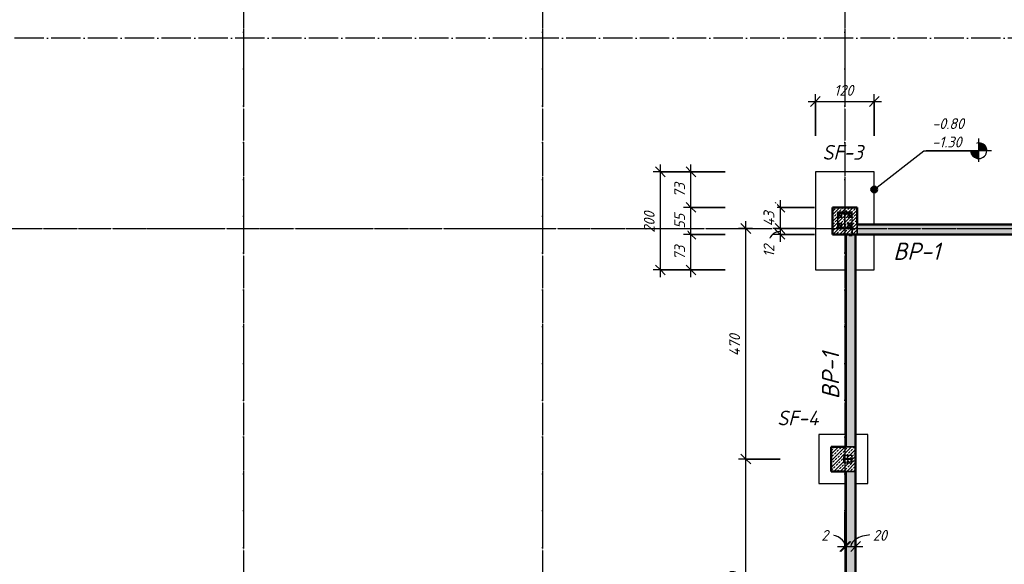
# Model space of a CAD drawing. Header units: millimetres. Extents: x -31438 to 37438, y -24900 to 14894.
# Tile 10 of 16: x 261 to 20334, y -14808 to -3708. Entities that reach past the tile are written whole.
import ezdxf

# ---------------------------------------------------------------- set-up
doc = ezdxf.new("R2010")
doc.units = ezdxf.units.MM
doc.linetypes.add('ACAD_ISO04W100', pattern=[30, 24, -3, 0, -3])
doc.linetypes.add('Linia osi', pattern=[14, 6, -3, 2, -3])
for name, color, linetype, lineweight in [('A-ANNO-DIMS', 211, 'Continuous', 20), ('A-ANNO-DIMS-100', 211, 'Continuous', 20), ('A-WALL', 113, 'Continuous', 25), ('A-WALL-PATT', 111, 'Continuous', 50), ('G-ANNO-DIMS', 111, 'Continuous', 20), ('G-ANNO-TEXT', 231, 'Continuous', 20), ('S-FNDN', 32, 'Continuous', 25), ('S-FNDN-IDEN', 2, 'Continuous', 25), ('S-GRID', 1, 'Continuous', 20)]:
    doc.layers.add(name, color=color, linetype=linetype, lineweight=lineweight)
for name, color, linetype in [('AS_Belki', 142, 'Continuous'), ('AS_Blachy', 30, 'Continuous'), ('AS_Siatki', 72, 'Continuous')]:
    doc.layers.add(name, color=color, linetype=linetype)
doc.styles.add('GOST Common_I', font='GOST_Common Italic.ttf', dxfattribs={"height": 220})
doc.styles.add('GOST Common_I_1', font='GOST_Common Italic.ttf', dxfattribs={"height": 350})
doc.styles.add('GOST Common_I_2', font='GOST_Common Italic.ttf', dxfattribs={"height": 300})
doc.dimstyles.new('Zasieczka', dxfattribs={"dimscale": 304.8, "dimtxt": 221.257299, "dimasz": 0.656168, "dimexe": 0.492126, "dimexo": 0.0625, "dimgap": 0.164042, "dimtad": 1, "dimdec": 0, "dimlfac": 0.1, "dimzin": 0, "dimdsep": 46, "dimtxsty": 'GOST Common_I', "dimblk1": 'OBLIQUE', "dimblk2": 'OBLIQUE', "dimsah": 1, "dimcen": 0.09, "dimdle": 0.492126, "dimadec": 1, "dimazin": 0, "dimtfac": 1, "dimtdec": 4, "dimtix": 1, "dimtmove": 0, "dimatfit": 3, "dimfxl": 2.296588, "dimfxlon": 1, "dimtvp": 1, "dimtfill": 1, "dimtolj": 1, "dimtzin": 0, "dimlwd": 25, "dimlwe": 25, "dimarcsym": 2})
doc.dimstyles.new('Zasieczka_1', dxfattribs={"dimscale": 304.8, "dimtxt": 221.257299, "dimasz": 0.656168, "dimexe": 0.492126, "dimexo": 0.0625, "dimgap": 0.164042, "dimtad": 1, "dimdec": 0, "dimlfac": 0.1, "dimzin": 0, "dimdsep": 46, "dimtxsty": 'GOST Common_I', "dimblk1": 'OBLIQUE', "dimblk2": 'OBLIQUE', "dimsah": 1, "dimcen": 0.09, "dimdle": 0.492126, "dimadec": 1, "dimazin": 0, "dimtfac": 1, "dimtdec": 4, "dimtix": 1, "dimtmove": 1, "dimatfit": 3, "dimfxl": 2.296588, "dimfxlon": 1, "dimtvp": 1, "dimtfill": 1, "dimtolj": 1, "dimtzin": 0, "dimlwd": 25, "dimlwe": 25, "dimarcsym": 2})
pattern_1 = [(45, (0, 0), (-67.35192, 67.35192), []), (45, (67.35, 0), (-67.35192, 67.35192), [47.625, -23.812])]

# ---------------------------------------------------------------- blocks, each defined once
blk = doc.blocks.new('DIMBLOCK79-Fundamenty')
at = {"layer": 'A-ANNO-DIMS-100', "lineweight": 35, "transparency": 16777216}
for p, q in [((13945, -8084), (13845, -7984)), ((13945, -8084), (14045, -8184)), ((13945, -8809), (13845, -8709)), ((13945, -8809), (14045, -8909))]:
    blk.add_line(p, q, dxfattribs=at)
at = {"layer": 'A-ANNO-DIMS-100', "lineweight": 25, "transparency": 16777216}
for p, q in [((14645, -8084), (13795, -8084)), ((13945, -8959), (13945, -8084)), ((13945, -8084), (14645, -8084)), ((14645, -8809), (13795, -8809)), ((13945, -8809), (14645, -8809))]:
    blk.add_line(p, q, dxfattribs=at)
at = {"layer": 'A-ANNO-DIMS-100', "color": 0, "lineweight": 25, "transparency": 16777216, "insert": (13607, -8608), "char_height": 220, "width": 387.01, "attachment_point": 1, "rotation": 90, "line_spacing_factor": 1.022761, "style": 'GOST Common_I', "bg_fill": 3, "box_fill_scale": 1.25, "bg_fill_color": 256, "bg_fill_true_color": 13158600, "bg_fill_transparency": 0}
blk.add_mtext('73', dxfattribs=at)
blk = doc.blocks.new('_Oblique')
at = {"color": 0, "linetype": 'ByBlock', "lineweight": -2}
blk.add_line((-0.5, -0.5), (0.5, 0.5), dxfattribs=at)
blk = doc.blocks.new('DIMBLOCK80-Fundamenty')
at = {"layer": 'A-ANNO-DIMS-100', "lineweight": 25, "transparency": 16777216}
for p, q in [((14645, -7534), (13795, -7534)), ((13945, -8084), (13945, -7534)), ((13945, -7534), (14645, -7534)), ((14645, -8084), (13795, -8084)), ((13945, -8084), (14645, -8084))]:
    blk.add_line(p, q, dxfattribs=at)
at = {"layer": 'A-ANNO-DIMS-100', "lineweight": 35, "transparency": 16777216}
for p, q in [((13945, -7534), (13845, -7434)), ((13945, -7534), (14045, -7634)), ((13945, -8084), (13845, -7984)), ((13945, -8084), (14045, -8184))]:
    blk.add_line(p, q, dxfattribs=at)
at = {"layer": 'A-ANNO-DIMS-100', "color": 0, "lineweight": 25, "transparency": 16777216, "insert": (13607, -7970), "char_height": 220, "width": 387.01, "attachment_point": 1, "rotation": 90, "line_spacing_factor": 1.022761, "style": 'GOST Common_I', "bg_fill": 3, "box_fill_scale": 1.25, "bg_fill_color": 256, "bg_fill_true_color": 13158600, "bg_fill_transparency": 0}
blk.add_mtext('55', dxfattribs=at)
blk = doc.blocks.new('DIMBLOCK81-Fundamenty')
at = {"layer": 'A-ANNO-DIMS-100', "lineweight": 25, "transparency": 16777216}
for p, q in [((14645, -6809), (13795, -6809)), ((13945, -7534), (13945, -6659)), ((13945, -6809), (14645, -6809)), ((14645, -7534), (13795, -7534)), ((13945, -7534), (14645, -7534))]:
    blk.add_line(p, q, dxfattribs=at)
at = {"layer": 'A-ANNO-DIMS-100', "lineweight": 35, "transparency": 16777216}
for p, q in [((13945, -6809), (13845, -6709)), ((13945, -6809), (14045, -6909)), ((13945, -7534), (13845, -7434)), ((13945, -7534), (14045, -7634))]:
    blk.add_line(p, q, dxfattribs=at)
at = {"layer": 'A-ANNO-DIMS-100', "color": 0, "lineweight": 25, "transparency": 16777216, "insert": (13607, -7333), "char_height": 220, "width": 387.01, "attachment_point": 1, "rotation": 90, "line_spacing_factor": 1.022761, "style": 'GOST Common_I', "bg_fill": 3, "box_fill_scale": 1.25, "bg_fill_color": 256, "bg_fill_true_color": 13158600, "bg_fill_transparency": 0}
blk.add_mtext('73', dxfattribs=at)
blk = doc.blocks.new('DIMBLOCK82-Fundamenty')
at = {"layer": 'A-ANNO-DIMS-100', "lineweight": 25, "transparency": 16777216}
for p, q in [((15763, -7384), (15763, -7964)), ((16463, -7534), (15613, -7534)), ((15763, -7534), (16463, -7534)), ((16463, -7964), (15613, -7964)), ((15763, -7964), (16463, -7964))]:
    blk.add_line(p, q, dxfattribs=at)
at = {"layer": 'A-ANNO-DIMS-100', "lineweight": 35, "transparency": 16777216}
for p, q in [((15763, -7534), (15663, -7434)), ((15763, -7534), (15863, -7634)), ((15763, -7964), (15663, -7864)), ((15763, -7964), (15863, -8064))]:
    blk.add_line(p, q, dxfattribs=at)
at = {"layer": 'A-ANNO-DIMS-100', "color": 0, "lineweight": 25, "transparency": 16777216, "insert": (15425, -7921), "char_height": 220, "width": 414.01, "attachment_point": 1, "rotation": 90, "line_spacing_factor": 1.022761, "style": 'GOST Common_I', "bg_fill": 3, "box_fill_scale": 1.25, "bg_fill_color": 256, "bg_fill_true_color": 13158600, "bg_fill_transparency": 0}
blk.add_mtext('43', dxfattribs=at)
blk = doc.blocks.new('DIMBLOCK83-Fundamenty')
at = {"layer": 'A-ANNO-DIMS-100', "lineweight": 25, "transparency": 16777216}
for p, q in [((16463, -7964), (15613, -7964)), ((15763, -7964), (15763, -8234)), ((15763, -7964), (16463, -7964)), ((16463, -8084), (15613, -8084)), ((15763, -8084), (16463, -8084))]:
    blk.add_line(p, q, dxfattribs=at)
at = {"layer": 'A-ANNO-DIMS-100', "lineweight": 35, "transparency": 16777216}
for p, q in [((15763, -7964), (15663, -7864)), ((15763, -8084), (15663, -7984)), ((15763, -7964), (15863, -8064)), ((15763, -8084), (15863, -8184))]:
    blk.add_line(p, q, dxfattribs=at)
at = {"layer": 'A-ANNO-DIMS-100', "lineweight": 25, "transparency": 16777216}
blk.add_ellipse((15763, -8272), major_axis=(0, 248), ratio=0.956982, start_param=0, end_param=1.570796, dxfattribs=at)
at = {"layer": 'A-ANNO-DIMS-100', "color": 0, "lineweight": 25, "transparency": 16777216, "insert": (15425, -8546), "char_height": 220, "width": 328.51, "attachment_point": 1, "rotation": 90, "line_spacing_factor": 1.022761, "style": 'GOST Common_I', "bg_fill": 3, "box_fill_scale": 1.25, "bg_fill_color": 256, "bg_fill_true_color": 13158600, "bg_fill_transparency": 0}
blk.add_mtext('12', dxfattribs=at)
blk = doc.blocks.new('DIMBLOCK84-Fundamenty')
at = {"layer": 'A-ANNO-DIMS-100', "lineweight": 25, "transparency": 16777216}
for p, q in [((16333, -5375), (17833, -5375)), ((16483, -6075), (16483, -5225)), ((16483, -5375), (16483, -6075)), ((17683, -6075), (17683, -5225)), ((17683, -5375), (17683, -6075))]:
    blk.add_line(p, q, dxfattribs=at)
at = {"layer": 'A-ANNO-DIMS-100', "lineweight": 35, "transparency": 16777216}
for p, q in [((16483, -5375), (16383, -5475)), ((16483, -5375), (16583, -5275)), ((17683, -5375), (17583, -5475)), ((17683, -5375), (17783, -5275))]:
    blk.add_line(p, q, dxfattribs=at)
at = {"layer": 'A-ANNO-DIMS-100', "color": 0, "lineweight": 25, "transparency": 16777216, "insert": (16865, -5038), "char_height": 220, "width": 522.02, "attachment_point": 1, "line_spacing_factor": 1.022761, "style": 'GOST Common_I', "bg_fill": 3, "box_fill_scale": 1.25, "bg_fill_color": 256, "bg_fill_true_color": 13158600, "bg_fill_transparency": 0}
blk.add_mtext('120', dxfattribs=at)
blk = doc.blocks.new('DIMBLOCK91-Fundamenty')
at = {"layer": 'A-ANNO-DIMS-100', "lineweight": 25, "transparency": 16777216}
for p, q in [((17083, -13747), (17083, -14597)), ((17083, -14447), (17083, -13747)), ((17103, -13747), (17103, -14597)), ((17103, -14447), (17103, -13747)), ((16933, -14447), (17103, -14447))]:
    blk.add_line(p, q, dxfattribs=at)
at = {"layer": 'A-ANNO-DIMS-100', "lineweight": 35, "transparency": 16777216}
for p, q in [((17083, -14447), (16983, -14547)), ((17103, -14447), (17003, -14547)), ((17083, -14447), (17183, -14347)), ((17103, -14447), (17203, -14347))]:
    blk.add_line(p, q, dxfattribs=at)
at = {"layer": 'A-ANNO-DIMS-100', "lineweight": 25, "transparency": 16777216}
blk.add_ellipse((16763, -14447), major_axis=(329, 0), ratio=0.721054, start_param=0, end_param=1.570796, dxfattribs=at)
at = {"layer": 'A-ANNO-DIMS-100', "color": 0, "lineweight": 25, "transparency": 16777216, "insert": (16602, -14109), "char_height": 220, "width": 193.51, "attachment_point": 1, "line_spacing_factor": 1.022761, "style": 'GOST Common_I', "bg_fill": 3, "box_fill_scale": 1.25, "bg_fill_color": 256, "bg_fill_true_color": 13158600, "bg_fill_transparency": 0}
blk.add_mtext('\\fGOST Common|b0|i1|c238|p34|;2', dxfattribs=at)
blk = doc.blocks.new('DIMBLOCK92-Fundamenty')
at = {"layer": 'A-ANNO-DIMS-100', "lineweight": 25, "transparency": 16777216}
for p, q in [((17103, -13747), (17103, -14597)), ((17103, -14447), (17103, -13747)), ((17303, -13747), (17303, -14597)), ((17303, -14447), (17303, -13747)), ((17103, -14447), (17453, -14447))]:
    blk.add_line(p, q, dxfattribs=at)
at = {"layer": 'A-ANNO-DIMS-100', "lineweight": 35, "transparency": 16777216}
for p, q in [((17103, -14447), (17003, -14547)), ((17103, -14447), (17203, -14347)), ((17303, -14447), (17203, -14547)), ((17303, -14447), (17403, -14347))]:
    blk.add_line(p, q, dxfattribs=at)
at = {"layer": 'A-ANNO-DIMS-100', "lineweight": 25, "transparency": 16777216}
blk.add_ellipse((17653, -14447), major_axis=(450, 0), ratio=0.527412, start_param=1.570796, end_param=3.141593, dxfattribs=at)
at = {"layer": 'A-ANNO-DIMS-100', "color": 0, "lineweight": 25, "transparency": 16777216, "insert": (17653, -14109), "char_height": 220, "width": 387.01, "attachment_point": 1, "line_spacing_factor": 1.022761, "style": 'GOST Common_I', "bg_fill": 3, "box_fill_scale": 1.25, "bg_fill_color": 256, "bg_fill_true_color": 13158600, "bg_fill_transparency": 0}
blk.add_mtext('20', dxfattribs=at)
blk = doc.blocks.new('DIMBLOCK97-Fundamenty')
at = {"layer": 'A-ANNO-DIMS-100', "lineweight": 25, "transparency": 16777216}
for p, q in [((14023, -6809), (13173, -6809)), ((13323, -8959), (13323, -6659)), ((13323, -6809), (14023, -6809)), ((14023, -8809), (13173, -8809)), ((13323, -8809), (14023, -8809))]:
    blk.add_line(p, q, dxfattribs=at)
at = {"layer": 'A-ANNO-DIMS-100', "lineweight": 35, "transparency": 16777216}
for p, q in [((13323, -6809), (13223, -6709)), ((13323, -6809), (13423, -6909)), ((13323, -8809), (13223, -8709)), ((13323, -8809), (13423, -8909))]:
    blk.add_line(p, q, dxfattribs=at)
at = {"layer": 'A-ANNO-DIMS-100', "color": 0, "lineweight": 25, "transparency": 16777216, "insert": (12985, -8051), "char_height": 220, "width": 580.52, "attachment_point": 1, "rotation": 90, "line_spacing_factor": 1.022761, "style": 'GOST Common_I', "bg_fill": 3, "box_fill_scale": 1.25, "bg_fill_color": 256, "bg_fill_true_color": 13158600, "bg_fill_transparency": 0}
blk.add_mtext('200', dxfattribs=at)
blk = doc.blocks.new('DIMBLOCK98-Fundamenty')
at = {"layer": 'A-ANNO-DIMS-100', "lineweight": 35, "transparency": 16777216}
for p, q in [((15065, -12664), (14965, -12564)), ((15065, -12664), (15165, -12764)), ((15065, -17664), (14965, -17564)), ((15065, -17664), (15165, -17764))]:
    blk.add_line(p, q, dxfattribs=at)
at = {"layer": 'A-ANNO-DIMS-100', "lineweight": 25, "transparency": 16777216}
for p, q in [((15765, -12664), (14915, -12664)), ((15065, -17814), (15065, -12664)), ((15065, -12664), (15765, -12664)), ((14365, -17664), (15215, -17664)), ((15065, -17664), (14365, -17664))]:
    blk.add_line(p, q, dxfattribs=at)
at = {"layer": 'A-ANNO-DIMS-100', "color": 0, "lineweight": 25, "transparency": 16777216, "insert": (14727, -15406), "char_height": 220, "width": 580.52, "attachment_point": 1, "rotation": 90, "line_spacing_factor": 1.022761, "style": 'GOST Common_I', "bg_fill": 3, "box_fill_scale": 1.25, "bg_fill_color": 256, "bg_fill_true_color": 13158600, "bg_fill_transparency": 0}
blk.add_mtext('500', dxfattribs=at)
blk = doc.blocks.new('DIMBLOCK99-Fundamenty')
at = {"layer": 'A-ANNO-DIMS-100', "lineweight": 25, "transparency": 16777216}
for p, q in [((15065, -12664), (15065, -7814)), ((15200, -7964), (14915, -7964)), ((15065, -7964), (15200, -7964)), ((15765, -12664), (14915, -12664)), ((15065, -12664), (15765, -12664))]:
    blk.add_line(p, q, dxfattribs=at)
at = {"layer": 'A-ANNO-DIMS-100', "lineweight": 35, "transparency": 16777216}
for p, q in [((15065, -7964), (14965, -7864)), ((15065, -7964), (15165, -8064)), ((15065, -12664), (14965, -12564)), ((15065, -12664), (15165, -12764))]:
    blk.add_line(p, q, dxfattribs=at)
at = {"layer": 'A-ANNO-DIMS-100', "color": 0, "lineweight": 25, "transparency": 16777216, "insert": (14727, -10567), "char_height": 220, "width": 607.52, "attachment_point": 1, "rotation": 90, "line_spacing_factor": 1.022761, "style": 'GOST Common_I', "bg_fill": 3, "box_fill_scale": 1.25, "bg_fill_color": 256, "bg_fill_true_color": 13158600, "bg_fill_transparency": 0}
blk.add_mtext('470', dxfattribs=at)
blk = doc.blocks.new('Rzędne punktów - Etyk_Wymiar punktowy_Rzędna - Koło pełne-1053112-Fundamenty')
at = {"layer": 'G-ANNO-DIMS'}
h = blk.add_hatch(color=256, dxfattribs=at)
edge = h.paths.add_edge_path(flags=0)
edge.add_line((0, 0), (-1.6, 0))
edge.add_arc((0, 0), 1.6, 90, 180, ccw=False)
edge.add_line((0, 1.6), (0, 0))
h = blk.add_hatch(color=256, dxfattribs=at)
edge = h.paths.add_edge_path(flags=0)
edge.add_line((0, 0), (1.6, 0))
edge.add_arc((0, 0), 1.6, 270, 360, ccw=False)
edge.add_line((0, -1.6), (0, 0))
at = {"layer": 'G-ANNO-DIMS', "lineweight": 25}
for p, q in [((0, -2.29), (0, 2.51)), ((-2.56, 0), (10.75, 0))]:
    blk.add_line(p, q, dxfattribs=at)
blk.add_circle((0, 0), 1.6, dxfattribs=at)
for start, end in [(90, 180), (270, 360)]:
    blk.add_arc((0, 0), 1.6, start, end, dxfattribs=at)
blk = doc.blocks.new('A$Cf25111cd')
at = {"layer": 'AS_Belki', "linetype": 'Continuous', "ltscale": 0.25}
for p, q in [((-242.49, -4.68), (-245.49, -4.68)), ((-245.49, -4.68), (-245.49, -4.84)), ((-245.49, -4.84), (-244.31, -4.84)), ((-244.04, -5.11), (-244.04, -7.54)), ((-243.94, -7.54), (-243.94, -5.11)), ((-243.67, -4.84), (-242.49, -4.84)), ((-242.49, -4.84), (-242.49, -4.68)), ((-244.31, -7.81), (-245.49, -7.81)), ((-245.49, -7.81), (-245.49, -7.98)), ((-245.49, -7.98), (-242.49, -7.98)), ((-242.49, -7.81), (-243.67, -7.81)), ((-243.09, -7.98), (-243.09, -8.01)), ((-243.09, -8.01), (-242.52, -8.01)), ((-242.52, -8.01), (-242.52, -9.35)), ((-242.49, -7.98), (-242.49, -7.81)), ((-242.49, -9.38), (-242.49, -7.98)), ((-242.52, -9.35), (-243.09, -9.35)), ((-243.09, -9.35), (-243.09, -9.38)), ((-243.09, -9.38), (-242.49, -9.38)), ((-244.21, -54.52), (-244.29, -54.52)), ((-244.29, -54.52), (-244.29, -55.43)), ((-244.29, -55.43), (-244.21, -55.43)), ((-244.21, -54.86), (-244.21, -54.52)), ((-244.21, -55.43), (-244.21, -55.09)), ((-242.66, -54.95), (-244.12, -54.95)), ((-244.12, -55), (-242.66, -55)), ((-242.49, -54.52), (-242.57, -54.52)), ((-242.57, -54.52), (-242.57, -54.86)), ((-242.57, -55.09), (-242.57, -55.43)), ((-242.57, -55.43), (-242.49, -55.43)), ((-242.49, -55.43), (-242.49, -54.52))]:
    blk.add_line(p, q, dxfattribs=at)
at = {"layer": 'AS_Belki', "linetype": 'Continuous', "ltscale": 0.25, "extrusion": (0, 0, -1)}
for centre, start, end in [((244.31, -5.11), 90, 180), ((243.67, -5.11), 0, 90), ((244.31, -7.54), 180, 270), ((243.67, -7.54), 270, 0)]:
    blk.add_arc(centre, 0.27, start, end, dxfattribs=at)
at = {"layer": 'AS_Belki', "linetype": 'Continuous', "ltscale": 0.25, "extrusion": (1.26319e-14, 5.23229e-15, -1)}
blk.add_arc((244.12, -54.86), 0.09, 270, 0, dxfattribs=at)
at = {"layer": 'AS_Belki', "linetype": 'Continuous', "ltscale": 0.25, "extrusion": (1.26319e-14, -5.23229e-15, -1)}
blk.add_arc((244.12, -55.09), 0.09, 0, 90, dxfattribs=at)
at = {"layer": 'AS_Belki', "linetype": 'Continuous', "ltscale": 0.25, "extrusion": (-5.23229e-15, 1.26319e-14, -1)}
blk.add_arc((242.66, -54.86), 0.09, 180, 270, dxfattribs=at)
at = {"layer": 'AS_Belki', "linetype": 'Continuous', "ltscale": 0.25, "extrusion": (-5.23229e-15, -1.26319e-14, -1)}
blk.add_arc((242.66, -55.09), 0.09, 90, 180, dxfattribs=at)
at = {"layer": 'AS_Blachy', "linetype": 'Continuous', "ltscale": 0.25}
for p, q in [((-245.49, -4.84), (-245.49, -7.81)), ((-244.62, -4.95), (-245.37, -4.95)), ((-245.37, -4.95), (-245.37, -5.7)), ((-245.37, -5.7), (-244.62, -5.7)), ((-244.62, -5.7), (-244.62, -4.95)), ((-242.62, -4.95), (-243.37, -4.95)), ((-243.37, -4.95), (-243.37, -5.7)), ((-243.37, -5.7), (-242.62, -5.7)), ((-242.62, -5.7), (-242.62, -4.95)), ((-242.49, -7.81), (-242.49, -4.84)), ((-244.62, -6.95), (-245.37, -6.95)), ((-245.37, -6.95), (-245.37, -7.7)), ((-245.37, -7.7), (-244.62, -7.7)), ((-244.62, -7.7), (-244.62, -6.95)), ((-242.62, -6.95), (-243.37, -6.95)), ((-243.37, -6.95), (-243.37, -7.7)), ((-243.37, -7.7), (-242.62, -7.7)), ((-242.62, -7.7), (-242.62, -6.95)), ((-242.56, -54.22), (-244.22, -54.22)), ((-244.22, -54.22), (-244.22, -54.52)), ((-244.22, -55.43), (-244.22, -55.73)), ((-244.22, -55.73), (-242.56, -55.73)), ((-242.56, -54.52), (-242.56, -54.22)), ((-242.56, -55.73), (-242.56, -55.43))]:
    blk.add_line(p, q, dxfattribs=at)
for centre, radius in [((-244.99, -5.33), 0.16), ((-242.99, -5.33), 0.16), ((-244.99, -7.33), 0.16), ((-242.99, -7.33), 0.16), ((-243.39, -54.48), 0.09), ((-243.39, -55.48), 0.09)]:
    blk.add_circle(centre, radius, dxfattribs=at)
at = {"layer": 'AS_Siatki', "color": 20, "linetype": 'ACAD_ISO04W100', "ltscale": 0.25}
for p, q in [((-366.59, 188.81), (-366.59, -142.68)), ((-305.59, 188.81), (-305.59, -142.68)), ((-243.99, 188.81), (-243.99, -142.68)), ((-62.24, 30.82), (-704.54, 30.82)), ((-707.4, -7.98), (-88.71, -7.98))]:
    blk.add_line(p, q, dxfattribs=at)

msp = doc.modelspace()

# ---------------------------------------------------------------- hatches: boundary and pattern name
at = {"layer": 'A-WALL-PATT', "lineweight": 20}
h = msp.add_hatch(dxfattribs=at)
h.set_pattern_fill('FP_3', color=256, style=0, pattern_type=2)
h.set_pattern_definition(pattern_1)
h.paths.add_polyline_path([(17332.6, -8083.9), (22912.6, -8083.9), (22912.6, -7883.9), (17332.6, -7883.9)], flags=0)
h.paths.add_polyline_path([(28802.6, -8083.9), (28802.6, -7883.9), (23412.6, -7883.9), (23412.6, -8083.9)], flags=0)
h = msp.add_hatch(dxfattribs=at)
h.set_pattern_fill('FP_3', color=256, style=0, pattern_type=2)
h.set_pattern_definition(pattern_1)
h.paths.add_polyline_path([(17302.6, -17235.2), (17302.6, -12913.9), (17102.6, -12913.9), (17102.6, -17235.2)], flags=0)
h.paths.add_polyline_path([(17302.6, -12413.9), (17302.6, -8083.9), (17102.6, -8083.9), (17102.6, -12413.9)], flags=0)
at = {"layer": 'G-ANNO-DIMS', "lineweight": 50}
h = msp.add_hatch(color=256, dxfattribs=at)
edge = h.paths.add_edge_path(flags=0)
edge.add_arc((17682.6, -7167.9), 60, 0, 360)
at = {"layer": 'S-FNDN', "lineweight": 20}
h = msp.add_hatch(dxfattribs=at)
h.set_pattern_fill('FP_3', color=256, style=0, pattern_type=2)
h.set_pattern_definition(pattern_1)
h.paths.add_polyline_path([(17102.6, -8083.9), (17332.6, -8083.9), (17332.6, -7533.9), (16832.6, -7533.9), (16832.6, -8083.9)], flags=0)
h = msp.add_hatch(dxfattribs=at)
h.set_pattern_fill('FP_3', color=256, style=0, pattern_type=2)
h.set_pattern_definition(pattern_1)
h.paths.add_polyline_path([(16802.6, -12913.9), (17302.6, -12913.9), (17302.6, -12413.9), (16802.6, -12413.9)], flags=0)

# ---------------------------------------------------------------- linework, layer by layer
at = {"layer": 'A-WALL', "lineweight": 50}
for p, q in [((22912.6, -7883.9), (17332.6, -7883.9)), ((17102.6, -8083.9), (17102.6, -12413.9)), ((17302.6, -8083.9), (17102.6, -8083.9)), ((17302.6, -12413.9), (17302.6, -8083.9)), ((17332.6, -8083.9), (22912.6, -8083.9)), ((17102.6, -12913.9), (17102.6, -17235.2)), ((17302.6, -17235.2), (17302.6, -12913.9))]:
    msp.add_line(p, q, dxfattribs=at)
at = {"layer": 'A-WALL'}
for p, q in [((17332.6, -7883.9), (17332.6, -8083.9)), ((17102.6, -12413.9), (17302.6, -12413.9)), ((17302.6, -12913.9), (17102.6, -12913.9))]:
    msp.add_line(p, q, dxfattribs=at)
at = {"layer": 'G-ANNO-DIMS', "lineweight": 25}
for p, q in [((17682.6, -7167.9), (18692.5, -6378.9)), ((18692.5, -6378.9), (19815.6, -6378.9))]:
    msp.add_line(p, q, dxfattribs=at)
at = {"layer": 'G-ANNO-DIMS', "lineweight": 50}
msp.add_circle((17682.6, -7167.9), 60, dxfattribs=at)
at = {"layer": 'S-FNDN'}
for p, q in [((17682.6, -6808.9), (16482.6, -6808.9)), ((16482.6, -6808.9), (16482.6, -8808.9)), ((17682.6, -7883.9), (17682.6, -6808.9)), ((17332.6, -8083.9), (17332.6, -7883.9)), ((17682.6, -8808.9), (17682.6, -8083.9)), ((16482.6, -8808.9), (17102.6, -8808.9)), ((17302.6, -8808.9), (17682.6, -8808.9)), ((16552.6, -12163.9), (16552.6, -13163.9)), ((17102.6, -12163.9), (16552.6, -12163.9)), ((17552.6, -12163.9), (17302.6, -12163.9)), ((17552.6, -13163.9), (17552.6, -12163.9)), ((17302.6, -12413.9), (17102.6, -12413.9)), ((17102.6, -12913.9), (17302.6, -12913.9)), ((16552.6, -13163.9), (17102.6, -13163.9)), ((17302.6, -13163.9), (17552.6, -13163.9))]:
    msp.add_line(p, q, dxfattribs=at)
at = {"layer": 'S-FNDN', "lineweight": 50}
for p, q in [((17332.6, -7533.9), (16832.6, -7533.9)), ((16832.6, -7533.9), (16832.6, -8083.9)), ((17332.6, -7883.9), (17332.6, -7533.9)), ((16832.6, -8083.9), (17332.6, -8083.9)), ((17102.6, -12413.9), (16802.6, -12413.9)), ((16802.6, -12413.9), (16802.6, -12913.9)), ((17302.6, -12913.9), (17302.6, -12413.9)), ((16802.6, -12913.9), (17102.6, -12913.9))]:
    msp.add_line(p, q, dxfattribs=at)
at = {"layer": 'S-GRID', "linetype": 'Linia osi', "lineweight": 25}
for p, q in [((4822.6, 10465.2), (4822.6, -23284.6)), ((10922.6, 10465.2), (10922.6, -23284.6)), ((17082.6, 10465.2), (17082.6, -23284.6)), ((-26976.3, -7963.9), (34110.5, -7963.9))]:
    msp.add_line(p, q, dxfattribs=at)

# ---------------------------------------------------------------- block references
at = {"layer": 'G-ANNO-DIMS', "lineweight": 25, "extrusion": (0, 0, -1), "xscale": 99.99999999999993, "yscale": 99.99999999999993, "zscale": 99.99999999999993}
msp.add_blockref('Rzędne punktów - Etyk_Wymiar punktowy_Rzędna - Koło pełne-1053112-Fundamenty', (-19815.6, -6378.9), dxfattribs=at)

# ---------------------------------------------------------------- texts
at = {"layer": 'G-ANNO-TEXT', "color": 7, "lineweight": 25, "insert": (18071.3, -8253.5), "char_height": 350, "width": 1250.632, "attachment_point": 1, "style": 'GOST Common_I_1'}
msp.add_mtext('BP-1', dxfattribs=at)
at = {"layer": 'G-ANNO-TEXT', "color": 7, "lineweight": 25, "insert": (16617.5, -11442.2), "char_height": 350, "width": 1250.632, "attachment_point": 1, "rotation": 90, "style": 'GOST Common_I_1'}
msp.add_mtext('BP-1', dxfattribs=at)
at = {"layer": 'S-FNDN-IDEN', "lineweight": 20, "char_height": 300, "attachment_point": 1, "style": 'GOST Common_I_2'}
for s, insert, width in [('SF-3', (16623.8, -6261.6), 1098.312), ('SF-4', (15702.8, -11676.1), 1138.396)]:
    msp.add_mtext(s, dxfattribs=dict(at, insert=insert, width=width))

# ---------------------------------------------------------------- dimensions: what is measured, and where the dimension line sits
at = {"layer": 'A-ANNO-DIMS', "lineweight": 25}
dim = msp.add_linear_dim(base=(15064.9, -12663.9), p1=(14364.9, -17663.9), p2=(15764.9, -12663.9), angle=90, dimstyle='Zasieczka', override={"dimpost": '<>', "dimfxl": 5192.301994}, dxfattribs=at)
dim.commit()
dim.dimension.update_dxf_attribs({"geometry": 'DIMBLOCK98-Fundamenty', "text_midpoint": (14904.9, -15163.9)})

# ---------------------------------------------------------------- next in the draw order: texts
at = {"layer": 'G-ANNO-DIMS', "lineweight": 25, "insert": (18862.7, -5716.4), "char_height": 220, "width": 846.962, "attachment_point": 1, "line_spacing_factor": 1.022761, "style": 'GOST Common_I', "bg_fill": 3, "box_fill_scale": 1.25, "bg_fill_color": 256, "bg_fill_true_color": 13158600, "bg_fill_transparency": 0}
msp.add_mtext('-0.80\\P-1.30', dxfattribs=at)

# ---------------------------------------------------------------- next in the draw order: dimensions: what is measured, and where the dimension line sits
at = {"layer": 'A-ANNO-DIMS', "lineweight": 25}
dim = msp.add_linear_dim(base=(17682.6, -5375.1), p1=(16482.6, -6075.1), p2=(17682.6, -6075.1), dimstyle='Zasieczka', override={"dimpost": '<>', "dimfxl": 1200}, dxfattribs=at)
dim.commit()
dim.dimension.update_dxf_attribs({"geometry": 'DIMBLOCK84-Fundamenty', "text_midpoint": (17082.6, -5215.1)})
for base, p1, p2, override, picture, middle in [((15762.9, -7963.9), (16462.9, -7533.9), (16462.9, -7963.9), {"dimpost": '<>', "dimfxl": 430}, 'DIMBLOCK82-Fundamenty', (15602.9, -7748.9)), ((13944.6479041, -8083.8898107), (14644.6479041, -8808.8898107), (14644.6479041, -8083.8898107), {"dimpost": '<>', "dimfxl": 725}, 'DIMBLOCK79-Fundamenty', (13783.2312375, -8446.3898107))]:
    dim = msp.add_linear_dim(base=base, p1=p1, p2=p2, angle=90, dimstyle='Zasieczka', override=override, dxfattribs=at)
    dim.commit()
    dim.dimension.update_dxf_attribs({"geometry": picture, "text_midpoint": middle})
dim = msp.add_linear_dim(base=(17102.6, -14446.6), p1=(17082.6, -13746.6), p2=(17102.6, -13746.6), dimstyle='Zasieczka_1', override={"dimpost": '<>', "dimfxl": 20}, dxfattribs=at)
dim.commit()
dim.dimension.update_dxf_attribs({"geometry": 'DIMBLOCK91-Fundamenty', "text_midpoint": (16698.8, -14255.7), "dimtype": 160})

# ---------------------------------------------------------------- next in the draw order: dimensions: what is measured, and where the dimension line sits
dim = msp.add_linear_dim(base=(13944.6, -7533.9), p1=(14644.6, -8083.9), p2=(14644.6, -7533.9), angle=90, dimstyle='Zasieczka', override={"dimpost": '<>', "dimfxl": 550}, dxfattribs=at)
dim.commit()
dim.dimension.update_dxf_attribs({"geometry": 'DIMBLOCK80-Fundamenty', "text_midpoint": (13784.6, -7808.9)})
dim = msp.add_linear_dim(base=(15762.9, -8083.9), p1=(16462.9, -7963.9), p2=(16462.9, -8083.9), angle=90, dimstyle='Zasieczka_1', override={"dimpost": '<>', "dimfxl": 120}, dxfattribs=at)
dim.commit()
dim.dimension.update_dxf_attribs({"geometry": 'DIMBLOCK83-Fundamenty', "text_midpoint": (15572.1, -8381.6), "dimtype": 160, "text_rotation": 90})
dim = msp.add_linear_dim(base=(17302.6, -14446.6), p1=(17102.6, -13746.6), p2=(17302.6, -13746.6), dimstyle='Zasieczka_1', override={"dimpost": '<>', "dimfxl": 200}, dxfattribs=at)
dim.commit()
dim.dimension.update_dxf_attribs({"geometry": 'DIMBLOCK92-Fundamenty', "text_midpoint": (17846.5, -14255.7), "dimtype": 160})

# ---------------------------------------------------------------- next in the draw order: dimensions: what is measured, and where the dimension line sits
for base, p1, p2, override, picture, middle in [((13944.6479041, -6808.8898107), (14644.6479041, -7533.8898107), (14644.6479041, -6808.8898107), {"dimpost": '<>', "dimfxl": 725}, 'DIMBLOCK81-Fundamenty', (13783.2312375, -7171.3898107)), ((15064.9, -7963.9), (15764.9, -12663.9), (15199.8, -7963.9), {"dimpost": '<>', "dimfxl": 4733.854589}, 'DIMBLOCK99-Fundamenty', (14903.5, -10313.9))]:
    dim = msp.add_linear_dim(base=base, p1=p1, p2=p2, angle=90, dimstyle='Zasieczka', override=override, dxfattribs=at)
    dim.commit()
    dim.dimension.update_dxf_attribs({"geometry": picture, "text_midpoint": middle})

# ---------------------------------------------------------------- next in the draw order: dimensions: what is measured, and where the dimension line sits
dim = msp.add_linear_dim(base=(13322.7, -6808.9), p1=(14022.7, -8808.9), p2=(14022.7, -6808.9), angle=90, dimstyle='Zasieczka', override={"dimpost": '<>', "dimfxl": 2000}, dxfattribs=at)
dim.commit()
dim.dimension.update_dxf_attribs({"geometry": 'DIMBLOCK97-Fundamenty', "text_midpoint": (13162.7, -7808.9)})

# ---------------------------------------------------------------- next in the draw order: block references
at = {"xscale": 100, "yscale": 100, "zscale": 100}
msp.add_blockref('A$Cf25111cd', (41481.7, -7166.3), dxfattribs=at)

doc.saveas('drawing.dxf')
